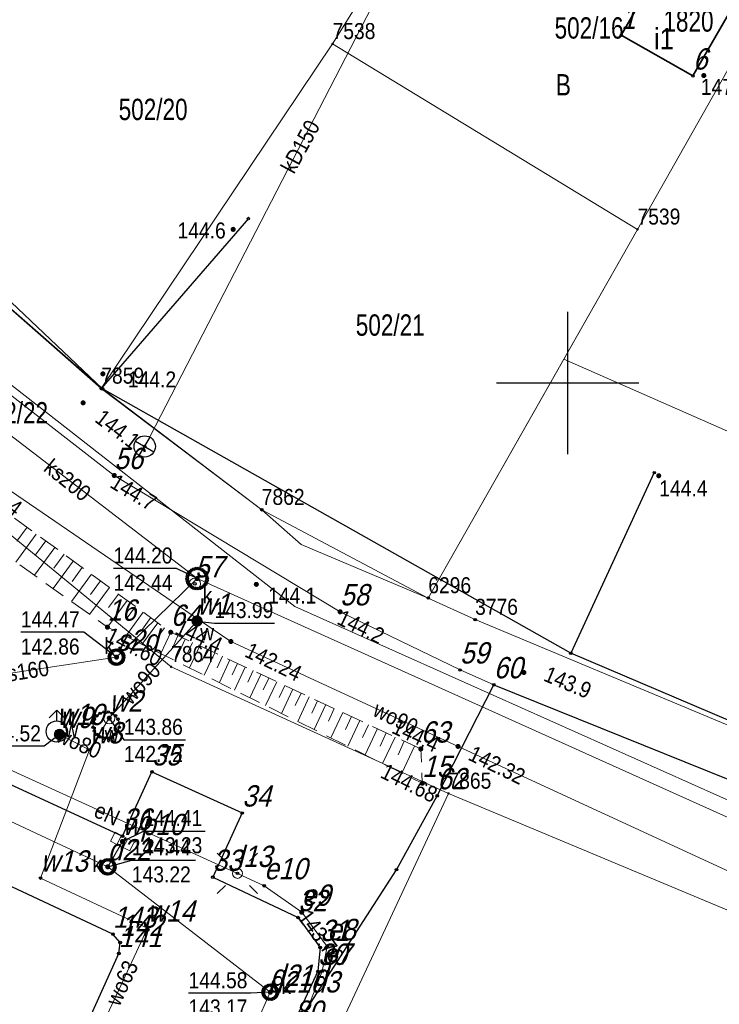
# Model space of a CAD drawing. Header units: metres. Extents: x 5548743 to 5556416, y 5707500 to 5714000.
# Tile 188 of 244: x 5554461 to 5554511, y 5710356 to 5710426. Entities that reach past the tile are written whole.
import ezdxf
from ezdxf.enums import TextEntityAlignment as Align

# ---------------------------------------------------------------- set-up
doc = ezdxf.new("R2010")
doc.units = ezdxf.units.M
for name, pattern in [('1.5_0.75', [2.25, 1.5, -0.75]), ('2.25_0.75', [3, 2.25, -0.75]), ('219-1000', [0])]:
    doc.linetypes.add(name, pattern=pattern)
doc.layers.get('0').update_dxf_attribs({"color": 2, "lineweight": 5})
doc.styles.get("Standard").update_dxf_attribs({"font": 'Working1250', "width": 0.75})
doc.linetypes.add('902-1000', pattern='A,5,0,[1,ksztalty.shx,S=1,R=0,X=0,Y=0],5', length=10)

# ---------------------------------------------------------------- blocks, each defined once
blk = doc.blocks.new('PUNKTBUD')
at = {"color": 0}
blk.add_circle((0, 0), 0.09, dxfattribs=at)
blk = doc.blocks.new('203')
at = {"linetype": 'Continuous', "lineweight": 0}
h = blk.add_hatch(color=0, dxfattribs=at)
edge = h.paths.add_edge_path()
edge.add_arc((0, 0), 0.09, 0, 360)
blk = doc.blocks.new('PW01')
at = {"linetype": 'Continuous', "lineweight": 13}
h = blk.add_hatch(color=0, dxfattribs=at)
edge = h.paths.add_edge_path()
edge.add_arc((0, 0), 0.18, 0, 360)
blk = doc.blocks.new('SUWH')
at = {"color": 0, "linetype": 'Continuous'}
for p in [(-0.531, 0.969), (0, 0.75), (0.531, 0.969)]:
    blk.add_line(p, (0, 1.5), dxfattribs=at)
blk.add_circle((0, 0), 0.75, dxfattribs=at)
blk = doc.blocks.new('US25')
at = {"linetype": 'Continuous', "lineweight": 13}
h = blk.add_hatch(color=0, dxfattribs=at)
edge = h.paths.add_edge_path()
edge.add_arc((0, 0), 0.4, 0, 360)
blk = doc.blocks.new('US22')
at = {"color": 0, "linetype": 'Continuous', "lineweight": 0}
blk.add_circle((0, 0), 0.4, dxfattribs=at)
blk = doc.blocks.new('SUKE')
at = {"color": 0, "linetype": 'Continuous'}
for p, q in [((0, 0.75), (0, -0.75)), ((-0.75, 0), (0.75, 0))]:
    blk.add_line(p, q, dxfattribs=at)
blk.add_circle((-0.001, -0.001), 0.75, dxfattribs=at)
blk = doc.blocks.new('SM01')
at = {"color": 0, "linetype": 'Continuous', "lineweight": 13}
for p, q in [((-0.848, 0.848), (-1.414, 1.414)), ((0.849, 0.848), (1.414, 1.414)), ((-0.848, -0.849), (-1.414, -1.414)), ((0.849, -0.849), (1.414, -1.414))]:
    blk.add_line(p, q, dxfattribs=at)
blk.add_circle((0, 0), 0.35, dxfattribs=at)
blk = doc.blocks.new('US05')
at = {"color": 0, "linetype": 'Continuous', "lineweight": 13}
for p, q in [((-0.75, -0.35), (-0.75, 0.35)), ((-0.75, 0.35), (-0.25, 0.35)), ((-0.25, -0.35), (-0.25, 0.35)), ((-0.25, 0.35), (0.25, 0.35)), ((0.25, -0.35), (0.25, 0.35)), ((0.25, 0.35), (0.75, 0.35)), ((0.75, -0.35), (0.75, 0.35)), ((-0.75, -0.35), (-0.25, -0.35)), ((-0.25, -0.35), (0.25, -0.35)), ((0.25, -0.35), (0.75, -0.35))]:
    blk.add_line(p, q, dxfattribs=at)
blk = doc.blocks.new('PIKIETAW1891')
at = {"color": 0}
blk.add_circle((0, 0), 0.09, dxfattribs=at)
blk = doc.blocks.new('RAMKA1000K')
at = {"color": 0}
for p, q in [((100, 395), (100, 405)), ((95, 400), (105, 400))]:
    blk.add_line(p, q, dxfattribs=at)

msp = doc.modelspace()

# ---------------------------------------------------------------- linework, layer by layer
at = {"layer": '000 Inne (niezydentyfikowane)', "color": 7, "linetype": 'CONTINUOUS', "lineweight": 18, "flags": 128}
for points in [[(5554461.99, 5710389.85), (5554461.27, 5710388.86)], [(5554462.64, 5710389.37), (5554461.21, 5710387.4)], [(5554463.94, 5710388.42), (5554462.52, 5710386.47)], [(5554463.3, 5710388.89), (5554462.58, 5710387.91)], [(5554464.59, 5710387.95), (5554463.88, 5710386.98)], [(5554465.23, 5710387.47), (5554463.82, 5710385.54)], [(5554465.87, 5710387.01), (5554465.17, 5710386.04)], [(5554466.51, 5710386.54), (5554465.11, 5710384.62)], [(5554467.78, 5710385.61), (5554466.39, 5710383.71)], [(5554467.15, 5710386.08), (5554466.45, 5710385.12)], [(5554468.41, 5710385.15), (5554467.71, 5710384.21)], [(5554469.02, 5710384.7), (5554467.65, 5710382.82)], [(5554469.61, 5710384.28), (5554468.96, 5710383.38)], [(5554470.16, 5710383.87), (5554468.93, 5710382.18)], [(5554471.18, 5710383.13), (5554470.07, 5710381.61)], [(5554470.68, 5710383.49), (5554470.1, 5710382.69)], [(5554471.65, 5710382.78), (5554471.13, 5710382.07)], [(5554472.1, 5710382.46), (5554471.4, 5710380.96)], [(5554472.6, 5710382.22), (5554472.25, 5710381.47)], [(5554473.11, 5710381.98), (5554472.4, 5710380.46)], [(5554473.62, 5710381.74), (5554473.27, 5710380.98)], [(5554474.14, 5710381.5), (5554473.42, 5710379.95)], [(5554474.66, 5710381.26), (5554474.3, 5710380.48)], [(5554475.19, 5710381.01), (5554474.45, 5710379.44)], [(5554475.72, 5710380.77), (5554475.35, 5710379.97)], [(5554476.25, 5710380.52), (5554475.51, 5710378.92)], [(5554476.79, 5710380.26), (5554476.41, 5710379.46)], [(5554477.33, 5710380.01), (5554476.57, 5710378.39)], [(5554477.88, 5710379.76), (5554477.5, 5710378.94)], [(5554478.43, 5710379.5), (5554477.66, 5710377.85)], [(5554478.99, 5710379.24), (5554478.6, 5710378.41)], [(5554479.55, 5710378.98), (5554478.76, 5710377.3)], [(5554480.11, 5710378.71), (5554479.72, 5710377.87)], [(5554480.68, 5710378.45), (5554479.88, 5710376.75)], [(5554481.25, 5710378.18), (5554480.85, 5710377.32)], [(5554481.83, 5710377.91), (5554481.02, 5710376.18)], [(5554482.41, 5710377.64), (5554482, 5710376.77)], [(5554483, 5710377.37), (5554482.18, 5710375.61)], [(5554483.59, 5710377.09), (5554483.18, 5710376.2)], [(5554484.19, 5710376.81), (5554483.35, 5710375.03)], [(5554484.79, 5710376.53), (5554484.37, 5710375.63)], [(5554485.39, 5710376.25), (5554484.55, 5710374.44)], [(5554486, 5710375.96), (5554485.58, 5710375.05)], [(5554486.62, 5710375.68), (5554485.76, 5710373.83)], [(5554487.24, 5710375.39), (5554486.81, 5710374.46)], [(5554487.87, 5710375.09), (5554486.99, 5710373.22)], [(5554488.51, 5710374.79), (5554488.07, 5710373.85)], [(5554489.22, 5710374.46), (5554488.33, 5710372.56)]]:
    msp.add_lwpolyline(points, dxfattribs=at)
at = {"layer": '217-kontur klasyfikacyjny', "color": 3, "linetype": 'CONTINUOUS', "lineweight": 18, "flags": 128}
for points in [[(5554483.47, 5710423.85), (5554491.09, 5710436.04)], [(5554504.91, 5710410.8), (5554483.47, 5710423.85)], [(5554480.82, 5710384.27), (5554433.87, 5710420.94)], [(5554451.1, 5710413.75), (5554467.21, 5710399.61)], [(5554434.04, 5710411.32), (5554472.12, 5710380.03)], [(5554499.73, 5710401.68), (5554504.91, 5710410.8)], [(5554499.73, 5710401.68), (5554490.2, 5710384.87)], [(5554490.2, 5710384.87), (5554499.73, 5710401.68)], [(5554534.04, 5710386.57), (5554499.73, 5710401.68)], [(5554467.21, 5710399.61), (5554478.49, 5710391.08)], [(5554478.49, 5710391.08), (5554481.26, 5710388.64)], [(5554481.26, 5710388.64), (5554490.2, 5710384.87)], [(5554534.61, 5710360.22), (5554480.82, 5710384.27)], [(5554490.2, 5710384.87), (5554493.49, 5710383.35)], [(5554493.49, 5710383.35), (5554527.57, 5710369.11)], [(5554472.12, 5710380.03), (5554491.62, 5710371.12)], [(5554491.62, 5710371.12), (5554469.1, 5710322.83)]]:
    msp.add_lwpolyline(points, dxfattribs=at)
at = {"layer": '218-kontur użytku gruntowego', "color": 3, "linetype": 'CONTINUOUS', "lineweight": 18, "flags": 128}
for points in [[(5554491.09, 5710436.04), (5554483.47, 5710423.85)], [(5554483.47, 5710423.85), (5554491.09, 5710436.04)], [(5554483.47, 5710423.85), (5554504.91, 5710410.8)], [(5554504.91, 5710410.8), (5554483.47, 5710423.85)], [(5554511.48, 5710422.41), (5554504.91, 5710410.8)], [(5554504.91, 5710410.8), (5554511.48, 5710422.41)], [(5554433.87, 5710420.94), (5554480.82, 5710384.27)], [(5554480.82, 5710384.27), (5554433.87, 5710420.94)], [(5554467.21, 5710399.61), (5554451.1, 5710413.75)], [(5554451.1, 5710413.75), (5554467.21, 5710399.61)], [(5554472.12, 5710380.03), (5554434.04, 5710411.32)], [(5554434.04, 5710411.32), (5554472.12, 5710380.03)], [(5554504.91, 5710410.8), (5554499.73, 5710401.68)], [(5554499.73, 5710401.68), (5554504.91, 5710410.8)], [(5554499.73, 5710401.68), (5554490.2, 5710384.87)], [(5554490.2, 5710384.87), (5554499.73, 5710401.68)], [(5554499.73, 5710401.68), (5554534.04, 5710386.57)], [(5554534.04, 5710386.57), (5554499.73, 5710401.68)], [(5554478.49, 5710391.08), (5554467.21, 5710399.61)], [(5554467.21, 5710399.61), (5554478.49, 5710391.08)], [(5554481.26, 5710388.64), (5554478.49, 5710391.08)], [(5554478.49, 5710391.08), (5554481.26, 5710388.64)], [(5554490.2, 5710384.87), (5554481.26, 5710388.64)], [(5554481.26, 5710388.64), (5554490.2, 5710384.87)], [(5554480.82, 5710384.27), (5554534.61, 5710360.22)], [(5554534.61, 5710360.22), (5554480.82, 5710384.27)], [(5554490.2, 5710384.87), (5554493.49, 5710383.35)], [(5554493.49, 5710383.35), (5554490.2, 5710384.87)], [(5554493.49, 5710383.35), (5554527.57, 5710369.11)], [(5554527.57, 5710369.11), (5554493.49, 5710383.35)], [(5554491.62, 5710371.12), (5554472.12, 5710380.03)], [(5554472.12, 5710380.03), (5554491.62, 5710371.12)], [(5554469.1, 5710322.83), (5554491.62, 5710371.12)], [(5554491.62, 5710371.12), (5554469.1, 5710322.83)]]:
    msp.add_lwpolyline(points, dxfattribs=at)
at = {"layer": '219-działka ewidencyjna', "color": 7, "linetype": '219-1000', "lineweight": 18, "flags": 128}
for points in [[(5554483.47, 5710423.85), (5554491.09, 5710436.04)], [(5554483.47, 5710423.85), (5554467.21, 5710399.61)], [(5554504.91, 5710410.8), (5554483.47, 5710423.85)], [(5554511.48, 5710422.41), (5554504.91, 5710410.8)], [(5554467.21, 5710399.61), (5554451.1, 5710413.75)], [(5554472.12, 5710380.03), (5554434.04, 5710411.32)], [(5554490.2, 5710384.87), (5554504.91, 5710410.8)], [(5554478.49, 5710391.08), (5554467.21, 5710399.61)], [(5554490.2, 5710384.87), (5554478.49, 5710391.08)], [(5554490.2, 5710384.87), (5554493.49, 5710383.35)], [(5554493.49, 5710383.35), (5554527.57, 5710369.11)], [(5554491.62, 5710371.12), (5554472.12, 5710380.03)], [(5554469.1, 5710322.83), (5554491.62, 5710371.12)], [(5554537.32, 5710352.02), (5554491.62, 5710371.12)]]:
    msp.add_lwpolyline(points, dxfattribs=at)
at = {"layer": '312-budynek ewidencyjny', "color": 7, "linetype": 'CONTINUOUS', "lineweight": 35, "flags": 128}
for points in [[(5554503.77, 5710424.45), (5554506.28, 5710428.87)], [(5554511.72, 5710426.66), (5554508.81, 5710421.59)], [(5554508.81, 5710421.59), (5554503.77, 5710424.45)]]:
    msp.add_lwpolyline(points, dxfattribs=at)
at = {"layer": 'komora podziemna', "color": 5, "linetype": 'CONTINUOUS', "lineweight": 18, "flags": 128}
msp.add_lwpolyline([(5554468.21, 5710376.59), (5554468.38, 5710376.35), (5554468.47, 5710376.08), (5554468.47, 5710375.78), (5554468.38, 5710375.51), (5554468.21, 5710375.27), (5554467.97, 5710375.1), (5554467.7, 5710375.01), (5554467.4, 5710375.01), (5554467.13, 5710375.1), (5554466.89, 5710375.27), (5554466.72, 5710375.51), (5554466.63, 5710375.78), (5554466.63, 5710376.08), (5554466.72, 5710376.35), (5554466.89, 5710376.59), (5554467.13, 5710376.76), (5554467.4, 5710376.85), (5554467.7, 5710376.85), (5554467.97, 5710376.76)], close=True, dxfattribs=at)
at = {"layer": 'krawężnik', "color": 7, "linetype": 'CONTINUOUS', "lineweight": 25, "flags": 128}
for points in [[(5554390.24, 5710304.9), (5554410.31, 5710348.19), (5554423.87, 5710377.35), (5554435.18, 5710372.1), (5554433.29, 5710368.05), (5554433.32, 5710367.52), (5554433.56, 5710367.35), (5554434.73, 5710367.15), (5554435.93, 5710367.44), (5554436.99, 5710368.26), (5554437.58, 5710369.07), (5554442.68, 5710380.12), (5554468.7, 5710368.12), (5554470.77, 5710372.64), (5554477.12, 5710369.75), (5554475.05, 5710365.23), (5554481.05, 5710362.39), (5554482.6, 5710360.29), (5554482.44, 5710358.61), (5554470.55, 5710332.96), (5554456.15, 5710302.04)], [(5554462.29, 5710346.24), (5554468.44, 5710359.86), (5554468.54, 5710360.64), (5554468.03, 5710361.22), (5554454.19, 5710367.69), (5554453.37, 5710367.79), (5554452.81, 5710367.28), (5554446.38, 5710353.67)]]:
    msp.add_lwpolyline(points, dxfattribs=at)
at = {"layer": 'obszar utwardzony', "color": 7, "linetype": '2.25_0.75', "lineweight": 18, "flags": 128}
msp.add_lwpolyline([(5554433.29, 5710368.05), (5554430.3, 5710361.6), (5554430.74, 5710361.84), (5554431.43, 5710361.57), (5554432.34, 5710360.34), (5554432.6, 5710359.33), (5554432.43, 5710358.07), (5554430.69, 5710354.28), (5554430.11, 5710353.4), (5554429.41, 5710352.85), (5554428.53, 5710352.55), (5554427.64, 5710352.49), (5554426.7, 5710352.74), (5554426.43, 5710353.08), (5554426.47, 5710353.45), (5554423.54, 5710347.07), (5554423.95, 5710347.4), (5554424.3, 5710347.28), (5554425.18, 5710346.59), (5554425.8, 5710345.57), (5554425.86, 5710344.43), (5554425.61, 5710343.37), (5554423.96, 5710339.75), (5554423.24, 5710338.72), (5554422.46, 5710338.18), (5554421.31, 5710337.93), (5554420, 5710338.18), (5554419.73, 5710338.53), (5554419.74, 5710338.87), (5554416.86, 5710332.62), (5554417.17, 5710332.86), (5554417.48, 5710332.82), (5554418.16, 5710332.39), (5554418.82, 5710331.5), (5554419.2, 5710330.32), (5554418.89, 5710328.81), (5554417.2, 5710325.24), (5554416.23, 5710324.03), (5554415.18, 5710323.53), (5554414.02, 5710323.48), (5554413.22, 5710323.7), (5554412.99, 5710323.96), (5554412.97, 5710324.34), (5554410.4, 5710318.33), (5554410.78, 5710318.3), (5554411.43, 5710317.88), (5554412.12, 5710316.97), (5554412.33, 5710315.98), (5554412.32, 5710314.96), (5554412.09, 5710314.25), (5554410.41, 5710310.75), (5554409.82, 5710309.87), (5554408.78, 5710309.14), (5554407.66, 5710308.92), (5554406.72, 5710309.04), (5554406.33, 5710309.28), (5554406.2, 5710309.88), (5554403.32, 5710303.49), (5554403.74, 5710303.74), (5554404.38, 5710303.52), (5554405.18, 5710302.71), (5554405.59, 5710301.75), (5554405.56, 5710300.25), (5554404.92, 5710298.83), (5554402.7, 5710295.48), (5554400.34, 5710292.92), (5554395.86, 5710289.73), (5554405.76, 5710284.5), (5554407.17, 5710285.1), (5554409.94, 5710290.57), (5554411.05, 5710293.2), (5554411.6, 5710293.81), (5554412.35, 5710294.01), (5554415.29, 5710294.49), (5554417.06, 5710294.68), (5554425.17, 5710313.37), (5554429.24, 5710321.93), (5554430.76, 5710321.24), (5554446.38, 5710353.67), (5554452.81, 5710367.28), (5554453.37, 5710367.79), (5554454.19, 5710367.69), (5554468.03, 5710361.22), (5554468.54, 5710360.64), (5554468.44, 5710359.86), (5554462.29, 5710346.24), (5554460.37, 5710341.99), (5554465.33, 5710339.58), (5554463.01, 5710334.59), (5554463.36, 5710334.41), (5554463.9, 5710334.19), (5554464.23, 5710333.79), (5554464.23, 5710333.04), (5554460.37, 5710324.66), (5554459.72, 5710324.14), (5554459.05, 5710324.26), (5554458.35, 5710324.47), (5554458.31, 5710324.48), (5554454.03, 5710326.34), (5554453.32, 5710324.65), (5554443.78, 5710304.26), (5554456.15, 5710302.04), (5554470.55, 5710332.96), (5554482.44, 5710358.61), (5554482.6, 5710360.29), (5554481.05, 5710362.39), (5554475.05, 5710365.23), (5554477.12, 5710369.75), (5554470.77, 5710372.64), (5554468.7, 5710368.12), (5554442.68, 5710380.12), (5554437.58, 5710369.07), (5554436.99, 5710368.26), (5554435.93, 5710367.44), (5554434.73, 5710367.15), (5554433.56, 5710367.35), (5554433.32, 5710367.52)], close=True, dxfattribs=at)
at = {"layer": 'ogrodzenie trwałe', "color": 7, "linetype": '902-1000', "lineweight": 25, "flags": 128}
for points in [[(5554500.22, 5710380.98), (5554467.3, 5710399.58), (5554453.07, 5710413.06), (5554451.04, 5710413.75), (5554440.34, 5710422.73), (5554432.44, 5710423.61)], [(5554477.55, 5710411.56), (5554467.21, 5710399.61)], [(5554506.09, 5710393.69), (5554500.22, 5710380.98)], [(5554548.1, 5710362.78), (5554544, 5710363.49), (5554536.47, 5710365.79), (5554525.04, 5710370.41), (5554500.22, 5710380.98)], [(5554514.53, 5710327.46), (5554492.92, 5710344.54), (5554480.77, 5710354.6), (5554487.96, 5710365.76), (5554490.83, 5710370.96), (5554494.8, 5710378.77), (5554511.27, 5710372.12), (5554520.93, 5710367.69), (5554540.82, 5710358.34)]]:
    msp.add_lwpolyline(points, dxfattribs=at)
at = {"layer": 'przewód elektroenergetyczny podziemny', "color": 1, "linetype": 'CONTINUOUS', "lineweight": 18, "flags": 128}
msp.add_lwpolyline([(5554455.13, 5710375.37), (5554476.78, 5710365.5), (5554478.66, 5710364.63), (5554481.3, 5710362.77), (5554483.09, 5710360.35), (5554482.73, 5710358.62), (5554478.87, 5710348.65), (5554473.21, 5710336.69), (5554472.01, 5710334.14), (5554464.67, 5710318.3), (5554456.28, 5710300.47), (5554449.8, 5710287.39), (5554448.22, 5710284.01), (5554446.26, 5710283.24), (5554443.51, 5710282.86), (5554419.55, 5710281.24), (5554417.02, 5710280.52)], dxfattribs=at)
msp.add_lwpolyline([(5554455.13, 5710375.37), (5554476.78, 5710365.5), (5554478.66, 5710364.63), (5554481.3, 5710362.77), (5554483.09, 5710360.35), (5554482.73, 5710358.62), (5554478.87, 5710348.65), (5554473.21, 5710336.69), (5554472.01, 5710334.14), (5554464.67, 5710318.3), (5554456.28, 5710300.47), (5554449.8, 5710287.39), (5554448.22, 5710284.01), (5554446.26, 5710283.24), (5554443.51, 5710282.86), (5554419.55, 5710281.24), (5554417.02, 5710280.52)], dxfattribs=at)
at = {"layer": 'przewód kanalizacyjny', "color": 34, "linetype": 'CONTINUOUS', "lineweight": 18, "flags": 128}
for points in [[(5554482.42, 5710451.27), (5554487.31, 5710446.35), (5554489.96, 5710433.7), (5554470.26, 5710395.53)], [(5554445.53, 5710408.04), (5554473.95, 5710386.24), (5554531.89, 5710360.14)], [(5554441.86, 5710354.07), (5554453.06, 5710378.4), (5554468.28, 5710380.71), (5554473.95, 5710386.24)], [(5554441.19, 5710378.34), (5554467.66, 5710365.96), (5554479.09, 5710357.14), (5554477.06, 5710352.54), (5554471.9, 5710341.48), (5554469.41, 5710336.1), (5554462.51, 5710321.11), (5554458.34, 5710312.11)], [(5554467.66, 5710365.96), (5554468.69, 5710367.74)]]:
    msp.add_lwpolyline(points, dxfattribs=at)
at = {"layer": 'przewód wodociągowy', "color": 5, "linetype": 'CONTINUOUS', "lineweight": 18, "flags": 128}
for points in [[(5554370.94, 5710480.31), (5554361.07, 5710464.81), (5554377.36, 5710453.58), (5554380.44, 5710448.46), (5554400.33, 5710433.86), (5554402.97, 5710431.92), (5554426.32, 5710415.86), (5554434.1, 5710410.58), (5554450.7, 5710399.32), (5554474.04, 5710383.37), (5554476.32, 5710381.81), (5554492.29, 5710374.43), (5554512.93, 5710364.9), (5554538.1, 5710352.57), (5554549.03, 5710347.55), (5554550.18, 5710347.08)], [(5554474.04, 5710383.37), (5554467.77, 5710376.42), (5554466.37, 5710374.19)], [(5554466.37, 5710374.19), (5554464.27, 5710375.27), (5554464.08, 5710375.48)], [(5554461.7, 5710345.24), (5554462.62, 5710344.81), (5554470.45, 5710361.65), (5554462.94, 5710365.17), (5554466.37, 5710374.19)]]:
    msp.add_lwpolyline(points, dxfattribs=at)
at = {"layer": 'rzedna-Atr2', "color": 7, "flags": 128}
for points in [[(5554473.95, 5710386.24), (5554472.5, 5710386.95), (5554468.074, 5710386.95)], [(5554473.94, 5710383.25), (5554475.16, 5710383.11), (5554479.395, 5710383.11)], [(5554468.28, 5710380.71), (5554465.98, 5710382.46), (5554461.546, 5710382.46)], [(5554467.77, 5710376.42), (5554468.8, 5710374.9), (5554473.13, 5710374.9)], [(5554464.27, 5710375.27), (5554463.2, 5710374.44), (5554458.822, 5710374.44)], [(5554468.69, 5710367.74), (5554470.17, 5710368.48), (5554474.501, 5710368.48)], [(5554467.66, 5710365.96), (5554469.36, 5710366.43), (5554473.834, 5710366.43)], [(5554479.09, 5710357.14), (5554477.72, 5710357.07), (5554473.342, 5710357.07)]]:
    msp.add_lwpolyline(points, dxfattribs=at)
at = {"layer": 'rów przydrożny (poligon)', "color": 7, "linetype": 'CONTINUOUS', "lineweight": 18, "flags": 128}
msp.add_lwpolyline([(5554493.49, 5710383.35), (5554490.2, 5710384.87), (5554478.49, 5710391.08), (5554467.3, 5710399.58), (5554451.1, 5710413.75), (5554440.35, 5710421.33), (5554432.44, 5710423.61), (5554431.3, 5710422.29), (5554438.67, 5710417.94), (5554459.45, 5710400.21), (5554468.12, 5710393.49), (5554484, 5710383.9), (5554492.43, 5710379.81), (5554494.8, 5710378.77), (5554511.27, 5710372.12), (5554543.33, 5710359.03), (5554544.05, 5710359.05), (5554545.18, 5710359.7), (5554545.48, 5710360.99), (5554545.2, 5710362.7), (5554533.66, 5710366.64), (5554527.57, 5710369.11)], close=True, dxfattribs=at)
at = {"layer": 'skarpa nieumocniona', "color": 7, "linetype": '1.5_0.75', "lineweight": 18, "flags": 128}
msp.add_lwpolyline([(5554489.67, 5710374.25), (5554472.09, 5710382.46), (5554458.02, 5710392.75), (5554455.54, 5710394.51), (5554453.86, 5710392.64), (5554467.64, 5710382.82), (5554489.78, 5710371.84)], close=True, dxfattribs=at)
msp.add_lwpolyline([(5554489.67, 5710374.25), (5554472.09, 5710382.46), (5554458.02, 5710392.75), (5554455.54, 5710394.51), (5554453.86, 5710392.64), (5554467.64, 5710382.82), (5554489.78, 5710371.84)], close=True, dxfattribs=at)
at = {"layer": 'studnia kanalizacyjna', "color": 34, "linetype": 'CONTINUOUS', "lineweight": 18, "flags": 128}
for points in [[(5554474.65, 5710386.26), (5554474.63, 5710386.1), (5554474.59, 5710385.97), (5554474.53, 5710385.84), (5554474.43, 5710385.73), (5554474.31, 5710385.64), (5554474.18, 5710385.57), (5554474.03, 5710385.54), (5554473.89, 5710385.54), (5554473.74, 5710385.56), (5554473.61, 5710385.62), (5554473.49, 5710385.71), (5554473.39, 5710385.82), (5554473.31, 5710385.94), (5554473.27, 5710386.07), (5554473.25, 5710386.22), (5554473.26, 5710386.37), (5554473.3, 5710386.5), (5554473.37, 5710386.64), (5554473.46, 5710386.75), (5554473.58, 5710386.84), (5554473.71, 5710386.9), (5554473.86, 5710386.94), (5554474, 5710386.94), (5554474.15, 5710386.91), (5554474.28, 5710386.86), (5554474.4, 5710386.77), (5554474.51, 5710386.66), (5554474.58, 5710386.53), (5554474.62, 5710386.4)], [(5554467.93, 5710380.35), (5554467.86, 5710380.43), (5554467.82, 5710380.52), (5554467.79, 5710380.62), (5554467.78, 5710380.73), (5554467.8, 5710380.83), (5554467.83, 5710380.93), (5554467.89, 5710381.02), (5554467.96, 5710381.09), (5554468.05, 5710381.15), (5554468.14, 5710381.19), (5554468.25, 5710381.21), (5554468.35, 5710381.2), (5554468.45, 5710381.18), (5554468.55, 5710381.13), (5554468.63, 5710381.07), (5554468.7, 5710380.99), (5554468.74, 5710380.9), (5554468.77, 5710380.8), (5554468.78, 5710380.69), (5554468.76, 5710380.59), (5554468.73, 5710380.49), (5554468.67, 5710380.4), (5554468.6, 5710380.33), (5554468.51, 5710380.27), (5554468.42, 5710380.23), (5554468.31, 5710380.21), (5554468.21, 5710380.22), (5554468.11, 5710380.24), (5554468.01, 5710380.29)], [(5554467.31, 5710365.6), (5554467.24, 5710365.68), (5554467.2, 5710365.77), (5554467.17, 5710365.87), (5554467.16, 5710365.98), (5554467.18, 5710366.08), (5554467.21, 5710366.18), (5554467.27, 5710366.27), (5554467.34, 5710366.34), (5554467.43, 5710366.4), (5554467.52, 5710366.44), (5554467.63, 5710366.46), (5554467.73, 5710366.45), (5554467.83, 5710366.43), (5554467.93, 5710366.38), (5554468.01, 5710366.32), (5554468.08, 5710366.24), (5554468.12, 5710366.15), (5554468.15, 5710366.05), (5554468.16, 5710365.94), (5554468.14, 5710365.84), (5554468.11, 5710365.74), (5554468.05, 5710365.65), (5554467.98, 5710365.58), (5554467.89, 5710365.52), (5554467.8, 5710365.48), (5554467.69, 5710365.46), (5554467.59, 5710365.47), (5554467.49, 5710365.49), (5554467.39, 5710365.54)], [(5554478.74, 5710356.78), (5554478.67, 5710356.86), (5554478.63, 5710356.95), (5554478.6, 5710357.05), (5554478.59, 5710357.16), (5554478.61, 5710357.26), (5554478.64, 5710357.36), (5554478.7, 5710357.45), (5554478.77, 5710357.52), (5554478.86, 5710357.58), (5554478.95, 5710357.62), (5554479.06, 5710357.64), (5554479.16, 5710357.63), (5554479.26, 5710357.61), (5554479.36, 5710357.56), (5554479.44, 5710357.5), (5554479.51, 5710357.42), (5554479.55, 5710357.33), (5554479.58, 5710357.23), (5554479.59, 5710357.12), (5554479.57, 5710357.02), (5554479.54, 5710356.92), (5554479.48, 5710356.83), (5554479.41, 5710356.76), (5554479.32, 5710356.7), (5554479.23, 5710356.66), (5554479.12, 5710356.64), (5554479.02, 5710356.65), (5554478.92, 5710356.67), (5554478.82, 5710356.72)]]:
    msp.add_lwpolyline(points, close=True, dxfattribs=at)

# ---------------------------------------------------------------- block references
at = {"layer": '203-punkt graniczny', "color": 7, "linetype": 'CONTINUOUS', "lineweight": 18}
for p in [(5554483.47, 5710423.85), (5554504.91, 5710410.8), (5554467.21, 5710399.61), (5554478.49, 5710391.08), (5554490.2, 5710384.87), (5554493.49, 5710383.35), (5554472.12, 5710380.03), (5554491.62, 5710371.12)]:
    msp.add_blockref('203', p, dxfattribs=at)
at = {"layer": 'hydrant', "color": 5, "linetype": 'CONTINUOUS', "lineweight": 18}
msp.add_blockref('SUWH', (5554464.08, 5710375.48), dxfattribs=at)
at = {"layer": 'kratka ściekowa', "color": 34, "linetype": 'CONTINUOUS', "lineweight": 18, "rotation": 333.435}
msp.add_blockref('US05', (5554468.69, 5710367.74), dxfattribs=at)
at = {"layer": 'latarnia', "color": 7, "linetype": 'CONTINUOUS', "lineweight": 18}
msp.add_blockref('SM01', (5554476.78, 5710365.5), dxfattribs=at)
at = {"layer": 'pikieta naturalna', "color": 7, "linetype": 'CONTINUOUS', "lineweight": 13}
for p in [(5554509.57, 5710421.62), (5554476.48, 5710410.8), (5554467.32, 5710400.64), (5554465.93, 5710398.6), (5554468.12, 5710393.49), (5554506.4, 5710393.47), (5554478.11, 5710385.83), (5554484, 5710383.9), (5554472.09, 5710382.46), (5554496.92, 5710379.63), (5554489.67, 5710374.25)]:
    msp.add_blockref('PW01', p, dxfattribs=at)
at = {"layer": 'pikieta sztuczna', "color": 7, "linetype": 'CONTINUOUS', "lineweight": 13}
for p in [(5554467.64, 5710382.82), (5554489.78, 5710371.84)]:
    msp.add_blockref('PW01', p, dxfattribs=at)
at = {"layer": 'Punkt budynku', "color": 5, "linetype": 'CONTINUOUS', "lineweight": 13}
for p in [(5554503.77, 5710424.45), (5554508.81, 5710421.59)]:
    msp.add_blockref('PUNKTBUD', p, dxfattribs=at)
at = {"layer": 'Punkt roboczy BDOT GESUT K1', "color": 6, "linetype": 'CONTINUOUS', "lineweight": 18}
for p in [(5554509.57, 5710421.62), (5554477.55, 5710411.56), (5554476.48, 5710410.8), (5554467.32, 5710400.64), (5554467.21, 5710399.61), (5554467.3, 5710399.58), (5554467.3, 5710399.58), (5554465.93, 5710398.6), (5554470.26, 5710395.53), (5554470.26, 5710395.53), (5554468.12, 5710393.49), (5554468.12, 5710393.49), (5554506.09, 5710393.69), (5554506.4, 5710393.47), (5554478.49, 5710391.08), (5554473.71, 5710386.9), (5554473.86, 5710386.94), (5554474, 5710386.94), (5554474.15, 5710386.91), (5554473.25, 5710386.22), (5554473.26, 5710386.37), (5554473.3, 5710386.5), (5554473.37, 5710386.64), (5554473.46, 5710386.75), (5554473.58, 5710386.84), (5554473.95, 5710386.24), (5554473.95, 5710386.24), (5554474.28, 5710386.86), (5554474.4, 5710386.77), (5554474.51, 5710386.66), (5554474.58, 5710386.53), (5554474.62, 5710386.4), (5554474.65, 5710386.26), (5554473.27, 5710386.07), (5554473.31, 5710385.94), (5554473.39, 5710385.82), (5554473.49, 5710385.71), (5554473.61, 5710385.62), (5554473.74, 5710385.56), (5554473.79, 5710385.87), (5554473.89, 5710385.54), (5554474.03, 5710385.54), (5554474.18, 5710385.57), (5554474.31, 5710385.64), (5554474.43, 5710385.73), (5554474.53, 5710385.84), (5554474.59, 5710385.97), (5554474.63, 5710386.1), (5554478.11, 5710385.83), (5554490.2, 5710384.87), (5554484, 5710383.9), (5554484, 5710383.9), (5554467.64, 5710382.82), (5554467.64, 5710382.82), (5554473.94, 5710383.25), (5554473.94, 5710383.25), (5554474.04, 5710383.37), (5554474.04, 5710383.37), (5554493.49, 5710383.35), (5554472.09, 5710382.46), (5554472.09, 5710382.46), (5554476.32, 5710381.81), (5554476.32, 5710381.81), (5554467.78, 5710380.73), (5554467.8, 5710380.83), (5554467.83, 5710380.93), (5554467.89, 5710381.02), (5554467.96, 5710381.09), (5554468.05, 5710381.15), (5554468.14, 5710381.19), (5554468.25, 5710381.21), (5554468.28, 5710380.71), (5554468.28, 5710380.71), (5554468.35, 5710381.2), (5554468.45, 5710381.18), (5554468.55, 5710381.13), (5554468.63, 5710381.07), (5554468.7, 5710380.99), (5554468.74, 5710380.9), (5554468.77, 5710380.8), (5554468.78, 5710380.69), (5554500.22, 5710380.98), (5554500.22, 5710380.98), (5554500.22, 5710380.98), (5554467.79, 5710380.62), (5554467.82, 5710380.52), (5554467.86, 5710380.43), (5554467.93, 5710380.35), (5554468.01, 5710380.29), (5554468.11, 5710380.24), (5554468.21, 5710380.22), (5554468.31, 5710380.21), (5554468.42, 5710380.23), (5554468.51, 5710380.27), (5554468.6, 5710380.33), (5554468.67, 5710380.4), (5554468.73, 5710380.49), (5554468.76, 5710380.59), (5554492.43, 5710379.81), (5554496.92, 5710379.63), (5554494.8, 5710378.77), (5554494.8, 5710378.77), (5554466.89, 5710376.59), (5554467.13, 5710376.76), (5554467.4, 5710376.85), (5554467.7, 5710376.85), (5554467.97, 5710376.76), (5554468.21, 5710376.59), (5554466.63, 5710376.08), (5554466.72, 5710376.35), (5554467.77, 5710376.42), (5554467.77, 5710376.42), (5554467.77, 5710376.42), (5554468.38, 5710376.35), (5554468.47, 5710376.08), (5554464.08, 5710375.48), (5554464.08, 5710375.48), (5554464.27, 5710375.27), (5554464.27, 5710375.27), (5554464.27, 5710375.27), (5554466.63, 5710375.78), (5554466.72, 5710375.51), (5554466.89, 5710375.27), (5554467.13, 5710375.1), (5554467.97, 5710375.1), (5554468.21, 5710375.27), (5554468.38, 5710375.51), (5554468.47, 5710375.78), (5554467.4, 5710375.01), (5554467.7, 5710375.01), (5554492.29, 5710374.43), (5554492.29, 5710374.43), (5554466.37, 5710374.19), (5554466.37, 5710374.19), (5554466.37, 5710374.19), (5554489.67, 5710374.25), (5554489.67, 5710374.25), (5554470.77, 5710372.64), (5554470.77, 5710372.64), (5554489.78, 5710371.84), (5554489.78, 5710371.84), (5554490.83, 5710370.96), (5554477.12, 5710369.75), (5554477.12, 5710369.75), (5554468.69, 5710367.74), (5554468.69, 5710367.74), (5554468.69, 5710367.74), (5554468.7, 5710368.12), (5554468.7, 5710368.12), (5554467.21, 5710366.18), (5554467.27, 5710366.27), (5554467.34, 5710366.34), (5554467.43, 5710366.4), (5554467.52, 5710366.44), (5554467.63, 5710366.46), (5554467.73, 5710366.45), (5554467.83, 5710366.43), (5554467.93, 5710366.38), (5554468.01, 5710366.32), (5554468.08, 5710366.24), (5554468.12, 5710366.15), (5554467.16, 5710365.98), (5554467.17, 5710365.87), (5554467.18, 5710366.08), (5554467.2, 5710365.77), (5554467.24, 5710365.68), (5554467.31, 5710365.6), (5554467.39, 5710365.54), (5554467.49, 5710365.49), (5554467.59, 5710365.47), (5554467.66, 5710365.96), (5554467.66, 5710365.96), (5554467.66, 5710365.96), (5554467.69, 5710365.46), (5554467.8, 5710365.48), (5554467.89, 5710365.52), (5554467.98, 5710365.58), (5554468.05, 5710365.65), (5554468.11, 5710365.74), (5554468.14, 5710365.84), (5554468.15, 5710366.05), (5554468.16, 5710365.94), (5554476.78, 5710365.5), (5554476.78, 5710365.5), (5554476.78, 5710365.5), (5554487.96, 5710365.76), (5554462.94, 5710365.17), (5554475.05, 5710365.23), (5554475.05, 5710365.23), (5554478.66, 5710364.63), (5554478.66, 5710364.63), (5554481.3, 5710362.77), (5554481.3, 5710362.77), (5554481.3, 5710362.77), (5554481.3, 5710362.77), (5554481.05, 5710362.39), (5554481.05, 5710362.39), (5554470.45, 5710361.65), (5554468.03, 5710361.22), (5554468.03, 5710361.22), (5554468.54, 5710360.64), (5554468.54, 5710360.64), (5554482.6, 5710360.29), (5554482.6, 5710360.29), (5554483.09, 5710360.35), (5554483.09, 5710360.35), (5554468.44, 5710359.86), (5554468.44, 5710359.86), (5554482.44, 5710358.61), (5554482.44, 5710358.61), (5554482.73, 5710358.62), (5554482.73, 5710358.62), (5554478.59, 5710357.16), (5554478.61, 5710357.26), (5554478.64, 5710357.36), (5554478.7, 5710357.45), (5554478.77, 5710357.52), (5554478.86, 5710357.58), (5554478.95, 5710357.62), (5554479.06, 5710357.64), (5554479.09, 5710357.14), (5554479.09, 5710357.14), (5554479.16, 5710357.63), (5554479.26, 5710357.61), (5554479.36, 5710357.56), (5554479.44, 5710357.5), (5554479.51, 5710357.42), (5554479.55, 5710357.33), (5554479.58, 5710357.23), (5554479.59, 5710357.12), (5554478.6, 5710357.05), (5554478.63, 5710356.95), (5554478.67, 5710356.86), (5554478.74, 5710356.78), (5554478.82, 5710356.72), (5554478.92, 5710356.67), (5554479.02, 5710356.65), (5554479.12, 5710356.64), (5554479.23, 5710356.66), (5554479.32, 5710356.7), (5554479.41, 5710356.76), (5554479.48, 5710356.83), (5554479.54, 5710356.92), (5554479.57, 5710357.02)]:
    msp.add_blockref('PIKIETAW1891', p, dxfattribs=at)
at = {"layer": 'rzedna', "color": 34, "linetype": 'CONTINUOUS', "lineweight": 18}
for p in [(5554473.95, 5710386.24), (5554468.28, 5710380.71), (5554468.69, 5710367.74), (5554467.66, 5710365.96), (5554479.09, 5710357.14)]:
    msp.add_blockref('PW01', p, dxfattribs=at)
at = {"layer": 'rzedna', "color": 5, "linetype": 'CONTINUOUS', "lineweight": 18}
for p in [(5554473.94, 5710383.25), (5554476.32, 5710381.81), (5554467.77, 5710376.42), (5554464.27, 5710375.27), (5554492.29, 5710374.43)]:
    msp.add_blockref('PW01', p, dxfattribs=at)
at = {"layer": 'rzedna', "color": 1, "linetype": 'CONTINUOUS', "lineweight": 18}
msp.add_blockref('PW01', (5554481.3, 5710362.77), dxfattribs=at)
msp.add_blockref('PW01', (5554481.3, 5710362.77), dxfattribs=at)
at = {"layer": 'Wstawianie ramki sekcyjnej z opisem', "color": 7, "linetype": 'CONTINUOUS', "lineweight": 13}
msp.add_blockref('RAMKA1000K', (5554400, 5710000), dxfattribs=at)
msp.add_blockref('RAMKA1000K', (5554400, 5710000), dxfattribs=at)
msp.add_blockref('RAMKA1000K', (5554400, 5710000), dxfattribs=at)
msp.add_blockref('RAMKA1000K', (5554400, 5710000), dxfattribs=at)
at = {"layer": 'wylot kanału', "color": 34, "linetype": 'CONTINUOUS', "lineweight": 18, "rotation": 59.222}
msp.add_blockref('SUKE', (5554470.26, 5710395.53), dxfattribs=at)
at = {"layer": 'właz do komory lub kanału - okrągły', "color": 7, "linetype": 'CONTINUOUS', "lineweight": 18}
for p in [(5554473.79, 5710385.87), (5554467.77, 5710376.42)]:
    msp.add_blockref('US22', p, dxfattribs=at)
at = {"layer": 'zasuwa lub zawór', "color": 5, "linetype": 'CONTINUOUS', "lineweight": 18}
for p in [(5554473.94, 5710383.25), (5554464.27, 5710375.27)]:
    msp.add_blockref('US25', p, dxfattribs=at)

# ---------------------------------------------------------------- texts
at = {"layer": '203-punkt graniczny-Atr103', "color": 7, "width": 0.9}
for s, p in [('7538', (5554483.47, 5710423.85)), ('7538', (5554483.47, 5710423.85)), ('7539', (5554504.91, 5710410.8)), ('7539', (5554504.91, 5710410.8)), ('7859', (5554467.21, 5710399.61)), ('7859', (5554467.21, 5710399.61)), ('7862', (5554478.49, 5710391.08)), ('7862', (5554478.49, 5710391.08)), ('6296', (5554490.2, 5710384.87)), ('6296', (5554490.2, 5710384.87)), ('3776', (5554493.49, 5710383.35)), ('3776', (5554493.49, 5710383.35)), ('7864', (5554472.12, 5710380.03)), ('7864', (5554472.12, 5710380.03)), ('7865', (5554491.62, 5710371.12)), ('7865', (5554491.62, 5710371.12))]:
    msp.add_text(s, height=1.125, dxfattribs=at).set_placement(p, align=Align.BOTTOM_LEFT)
at = {"layer": '210-oznaczenie konturu użytku gruntowego', "color": 3, "linetype": 'CONTINUOUS', "lineweight": 18, "width": 0.79}
msp.add_text('B', height=1.5, dxfattribs=at).set_placement((5554499.17, 5710420.22))
at = {"layer": '211-numer działki ewidencyjnej', "color": 7, "linetype": 'CONTINUOUS', "lineweight": 18, "width": 0.79}
for s, p in [('502/16', (5554499.08, 5710424.22)), ('502/21', (5554485.1, 5710403.32))]:
    msp.add_text(s, height=1.5, dxfattribs=at).set_placement(p)
for s, p in [('502/20', (5554468.43, 5710419.99)), ('502/22', (5554458.62, 5710398.65))]:
    msp.add_text(s, height=1.5, dxfattribs=at).set_placement(p, align=Align.TOP_LEFT)
at = {"layer": '312-oznaczenie budynku ewidencyjnego', "color": 7, "linetype": 'CONTINUOUS', "lineweight": 18, "width": 0.79}
msp.add_text('1820', height=1.5, dxfattribs=at).set_placement((5554506.73, 5710426.21), align=Align.TOP_LEFT)
at = {"layer": '312-oznaczenie budynku ewidencyjnego-Atr117', "color": 7, "width": 0.9}
msp.add_text('i1', height=1.5, dxfattribs=at).set_placement((5554506.77, 5710424.21), align=Align.MIDDLE_CENTER)
at = {"layer": 'pikieta naturalna-Atr2', "color": 7, "width": 0.9}
for s, p in [('147.4', (5554509.36, 5710420.26)), ('144.6', (5554472.57, 5710410.16)), ('144.2', (5554469.08, 5710399.68)), ('144.4', (5554506.44, 5710392.02)), ('144.1', (5554478.94, 5710384.48))]:
    msp.add_text(s, height=1.125, dxfattribs=at).set_placement(p)
for s, rotation, p in [('144.1', 322.707, (5554466.68, 5710397.32)), ('144.4', 323.82, (5554458.37, 5710392.57)), ('144.7', 328.871, (5554467.74, 5710392.7)), ('144.2', 334.119, (5554483.7, 5710383.08)), ('144.4', 334.967, (5554472.31, 5710382.4)), ('143.9', 337.097, (5554498.23, 5710379.08)), ('144.4', 334.967, (5554487.55, 5710375.41))]:
    msp.add_text(s, height=1.125, rotation=rotation, dxfattribs=at).set_placement(p)
at = {"layer": 'pikieta sztuczna-Atr2', "color": 7, "width": 0.9}
for s, p in [('144.60', (5554467.42, 5710381.87)), ('144.68', (5554486.75, 5710372.28))]:
    msp.add_text(s, height=1.125, rotation=333.621, dxfattribs=at).set_placement(p)
at = {"layer": 'przewód elektroenergetyczny podziemny-Atr1', "color": 1, "width": 0.9}
msp.add_text('eN', height=1.125, rotation=335.492, dxfattribs=at).set_placement((5554466.83, 5710370.04), align=Align.MIDDLE_LEFT)
at = {"layer": 'przewód kanalizacyjny-Atr1', "color": 34, "width": 0.9}
for s, rotation, p in [('kD150', 61.4, (5554480.26, 5710414.91)), ('ks200', 321.2, (5554463.43, 5710394.3)), ('ks160', 8.63, (5554459.94, 5710379.44))]:
    msp.add_text(s, height=1.125, rotation=rotation, dxfattribs=at).set_placement(p, align=Align.MIDDLE_LEFT)
at = {"layer": 'przewód wodociągowy-Atr1', "color": 5, "width": 0.9}
for s, rotation, p in [('wo90', 47.899, (5554469.97, 5710378.86)), ('wo80', 336.802, (5554465.63, 5710374.69))]:
    msp.add_text(s, height=1.125, rotation=rotation, dxfattribs=at).set_placement(p, align=Align.MIDDLE_CENTER)
for s, rotation, p in [('wo90', -26.099, (5554486.46, 5710377.13)), ('wo63', 65.063, (5554467.97, 5710356.32))]:
    msp.add_text(s, height=1.125, rotation=rotation, dxfattribs=at).set_placement(p, align=Align.MIDDLE_LEFT)
at = {"layer": 'Punkt budynku-Atr104', "color": 5, "oblique": 15, "width": 0.9}
for s, p in [('1', (5554503.77, 5710424.45)), ('6', (5554508.81, 5710421.59))]:
    msp.add_text(s, height=1.5, dxfattribs=at).set_placement(p, align=Align.BOTTOM_LEFT)
at = {"layer": 'Punkt roboczy BDOT GESUT K1-Atr103', "color": 6, "oblique": 15, "width": 0.9}
for s, p in [('56', (5554468.12, 5710393.49)), ('56', (5554468.12, 5710393.49)), ('57', (5554473.79, 5710385.87)), ('58', (5554484, 5710383.9)), ('58', (5554484, 5710383.9)), ('w1', (5554473.94, 5710383.25)), ('w1', (5554473.94, 5710383.25)), ('16', (5554467.64, 5710382.82)), ('16', (5554467.64, 5710382.82)), ('64', (5554472.09, 5710382.46)), ('64', (5554472.09, 5710382.46)), ('s2d', (5554468.28, 5710380.71)), ('s2d', (5554468.28, 5710380.71)), ('59', (5554492.43, 5710379.81)), ('60', (5554494.8, 5710378.77)), ('60', (5554494.8, 5710378.77)), ('w2', (5554467.77, 5710376.42)), ('w2', (5554467.77, 5710376.42)), ('w2', (5554467.77, 5710376.42)), ('w10', (5554464.08, 5710375.48)), ('w10', (5554464.08, 5710375.48)), ('w9', (5554464.27, 5710375.27)), ('w9', (5554464.27, 5710375.27)), ('w9', (5554464.27, 5710375.27)), ('w8', (5554466.37, 5710374.19)), ('w8', (5554466.37, 5710374.19)), ('w8', (5554466.37, 5710374.19)), ('63', (5554489.67, 5710374.25)), ('63', (5554489.67, 5710374.25)), ('35', (5554470.77, 5710372.64)), ('35', (5554470.77, 5710372.64)), ('15', (5554489.78, 5710371.84)), ('15', (5554489.78, 5710371.84)), ('62', (5554490.83, 5710370.96)), ('34', (5554477.12, 5710369.75)), ('34', (5554477.12, 5710369.75)), ('wp10', (5554468.69, 5710367.74)), ('wp10', (5554468.69, 5710367.74)), ('wp10', (5554468.69, 5710367.74)), ('36', (5554468.7, 5710368.12)), ('36', (5554468.7, 5710368.12)), ('d22', (5554467.66, 5710365.96)), ('d22', (5554467.66, 5710365.96)), ('d22', (5554467.66, 5710365.96)), ('l13', (5554476.78, 5710365.5)), ('l13', (5554476.78, 5710365.5)), ('w13', (5554462.94, 5710365.17)), ('33', (5554475.05, 5710365.23)), ('33', (5554475.05, 5710365.23)), ('e10', (5554478.66, 5710364.63)), ('32', (5554481.05, 5710362.39)), ('32', (5554481.05, 5710362.39)), ('e9', (5554481.3, 5710362.77)), ('e9', (5554481.3, 5710362.77)), ('w14', (5554470.45, 5710361.65)), ('143', (5554468.03, 5710361.22)), ('143', (5554468.03, 5710361.22)), ('142', (5554468.54, 5710360.64)), ('142', (5554468.54, 5710360.64)), ('31', (5554482.6, 5710360.29)), ('31', (5554482.6, 5710360.29)), ('e8', (5554483.09, 5710360.35)), ('141', (5554468.44, 5710359.86)), ('141', (5554468.44, 5710359.86)), ('30', (5554482.44, 5710358.61)), ('30', (5554482.44, 5710358.61)), ('e7', (5554482.73, 5710358.62)), ('d21d3', (5554478.92, 5710356.67)), ('d21d', (5554479.09, 5710357.14)), ('d21d', (5554479.09, 5710357.14)), ('80', (5554480.77, 5710354.6))]:
    msp.add_text(s, height=1.5, dxfattribs=at).set_placement(p, align=Align.BOTTOM_LEFT)
at = {"layer": 'rzedna-Atr2', "color": 34, "width": 0.9}
for s, p in [('144.20', (5554468.074, 5710386.961)), ('144.47', (5554461.546, 5710382.471)), ('144.41', (5554470.17, 5710368.491)), ('144.44', (5554469.36, 5710366.441)), ('144.58', (5554473.342, 5710357.081))]:
    msp.add_text(s, height=1.125, dxfattribs=at).set_placement(p, align=Align.BOTTOM_LEFT)
at = {"layer": 'rzedna-Atr2', "color": 5, "width": 0.9}
for s, p in [('143.99', (5554475.16, 5710383.121)), ('144.52', (5554458.822, 5710374.451)), ('143.86', (5554468.8, 5710374.911))]:
    msp.add_text(s, height=1.125, dxfattribs=at).set_placement(p, align=Align.BOTTOM_LEFT)
for s, rotation, p in [('142.24', 333.901, (5554477.46, 5710381.29)), ('142.32', 333.897, (5554493.17, 5710374.03))]:
    msp.add_text(s, height=1.125, rotation=rotation, dxfattribs=at).set_placement(p, align=Align.MIDDLE_LEFT)
at = {"layer": 'rzedna-Atr2', "color": 1, "width": 0.9}
msp.add_text('143.76', height=1.125, rotation=306.489, dxfattribs=at).set_placement((5554481.42, 5710362.74), align=Align.MIDDLE_LEFT)
at = {"layer": 'rzedna-Atr3', "color": 34, "width": 0.9}
for s, p in [('142.44', (5554468.074, 5710385.049)), ('142.86', (5554461.546, 5710380.559)), ('143.23', (5554470.17, 5710366.579)), ('143.22', (5554469.36, 5710364.529)), ('143.17', (5554473.342, 5710355.169))]:
    msp.add_text(s, height=1.125, dxfattribs=at).set_placement(p, align=Align.BOTTOM_LEFT)
at = {"layer": 'rzedna-Atr3', "color": 5, "width": 0.9}
msp.add_text('142.72', height=1.125, dxfattribs=at).set_placement((5554468.8, 5710372.999), align=Align.BOTTOM_LEFT)
at = {"layer": 'studnia kanalizacyjna-Atr17', "color": 34, "width": 0.9}
for p in [(5554467.42, 5710380.94), (5554466.58, 5710365.59), (5554479.87, 5710357.02)]:
    msp.add_text('k', height=1.125, dxfattribs=at).set_placement(p)
at = {"layer": 'właz do komory lub kanału - okrągły-Atr17', "color": 7, "width": 0.9}
msp.add_text('k', height=1.125, dxfattribs=at).set_placement((5554474.33, 5710384.5))
msp.add_text('w', height=1.125, dxfattribs=at).set_placement((5554467.45, 5710375.84), align=Align.TOP_LEFT)
at = {"layer": 'zasuwa lub zawór-Atr17', "color": 5, "width": 0.9}
for p in [(5554474.16, 5710383.02), (5554464.62, 5710376.2)]:
    msp.add_text('w', height=1.125, dxfattribs=at).set_placement(p, align=Align.TOP_LEFT)

doc.saveas('drawing.dxf')
